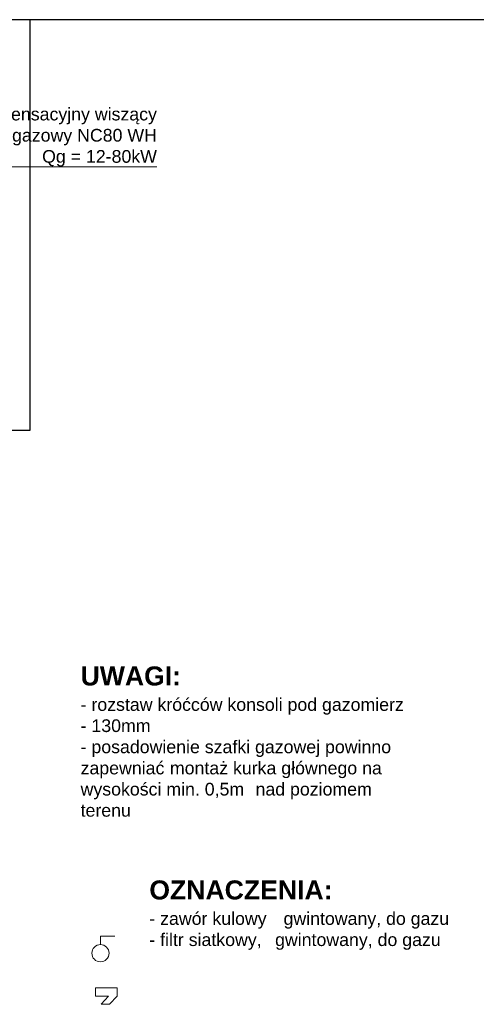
# Model space of a CAD drawing. Header units: millimetres. Extents: x -486876 to 553054, y -140324 to 834178.
# Tile 143 of 155: x -64777 to -59022, y 107597 to 120006. Entities that reach past the tile are written whole.
import ezdxf

# ---------------------------------------------------------------- set-up
doc = ezdxf.new("R2010")
doc.units = ezdxf.units.MM
doc.layers.add('IS_GAZ', color=2, linetype='Continuous', lineweight=30)
doc.layers.add('IS_GAZ_TEKST', color=7, linetype='Continuous', lineweight=20)
doc.styles.add('GENERATED_STYLE_1', font='ARIALN.TTF')

msp = doc.modelspace()

# ---------------------------------------------------------------- linework, layer by layer
at = {"layer": 'IS_GAZ'}
for p, q in [((-60164.79101068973, 120006.2647136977), (-70573.2375304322, 120006.2647136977)), ((-54236.21906889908, 120006.2647136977), (-64644.66558864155, 120006.2647136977)), ((-64644.66558864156, 114834.2304906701), (-64644.66558864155, 120006.2647136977)), ((-67075.55496890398, 114834.2304906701), (-64644.66558864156, 114834.2304906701))]:
    msp.add_line(p, q, dxfattribs=at)
at = {"layer": 'IS_GAZ_TEKST', "color": 7}
for p, q in [((-63047.32742262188, 118153.1013632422), (-65753.95072508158, 118153.1013632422)), ((-63578.97791247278, 108456.7856903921), (-63758.87198786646, 108456.7856903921)), ((-63758.87198786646, 108349.9485569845), (-63758.87198786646, 108456.7856903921)), ((-63656.72700266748, 107699.7577315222), (-63819.80972056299, 107699.7577315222)), ((-63656.72700266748, 107699.7577315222), (-63750.68659834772, 107597.0775471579)), ((-63643.93464140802, 107597.0775471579), (-63750.68659834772, 107597.0775471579)), ((-63549.97504572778, 107699.7577315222), (-63643.93464140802, 107597.0775471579))]:
    msp.add_line(p, q, dxfattribs=at)
msp.add_lwpolyline([(-63819.80972056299, 107699.7577315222), (-63819.80972056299, 107806.5895062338), (-63549.97504572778, 107806.5895062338), (-63549.97504572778, 107699.7577315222)], dxfattribs=at)
msp.add_circle((-63758.87198786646, 108241.1998377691), 108.7487186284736, dxfattribs=at)

# ---------------------------------------------------------------- texts
at = {"layer": 'IS_GAZ_TEKST', "color": 7, "char_height": 160, "style": 'GENERATED_STYLE_1'}
for s, insert, width, attachment_point in [('{\\fArial|b0|i0|c238|p34;Kondensacyjny wiszący\\Pkocioł gazowy NC80 WH\\PQg = 12-80kW}', (-63047.32742262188, 118896.6746965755), 4183.403023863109, 3), ('{\\fArial|b1|i0|c238|p34;\\H1.5x;UWAGI:\\P\\fArial|b0|i0|c238|p34;\\H0.66667x;- rozstaw króćców konsoli pod gazomierz - 130mm\\fArial|b1|i0|c238|p34; \\H1.6849x; \\H0.5935x;\\P\\fArial|b0|i0|c238|p34;- posadowienie szafki gazowej powinno zapewniać\\H1.1248x; \\H0.88904x;montaż kurka głównego na wysokości min. 0,5m \\H1.3057x; \\H0.76586x;nad poziomem terenu\\H1.2342x; }', (-64009.32621531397, 111855.4523135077), 4183.403023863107, 1), ('{\\fArial|b1|i0|c238|p34;\\H1.5x;OZNACZENIA:^J\\fArial|b0|i0|c238|p34;\\H0.6667x;- zawór kulowy \\H2.4444x; \\H0.40909x;gwintowany, do gazu\\H1.3566x; \\H0.73711x;^J- filtr siatkowy, \\H1.7315x; \\H0.57753x;gwintowany, do gazu\\H1.6044x; }', (-63143.23053412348, 109158.4461508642), 4183.403023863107, 1)]:
    msp.add_mtext(s, dxfattribs=dict(at, insert=insert, width=width, attachment_point=attachment_point))

doc.saveas('drawing.dxf')
